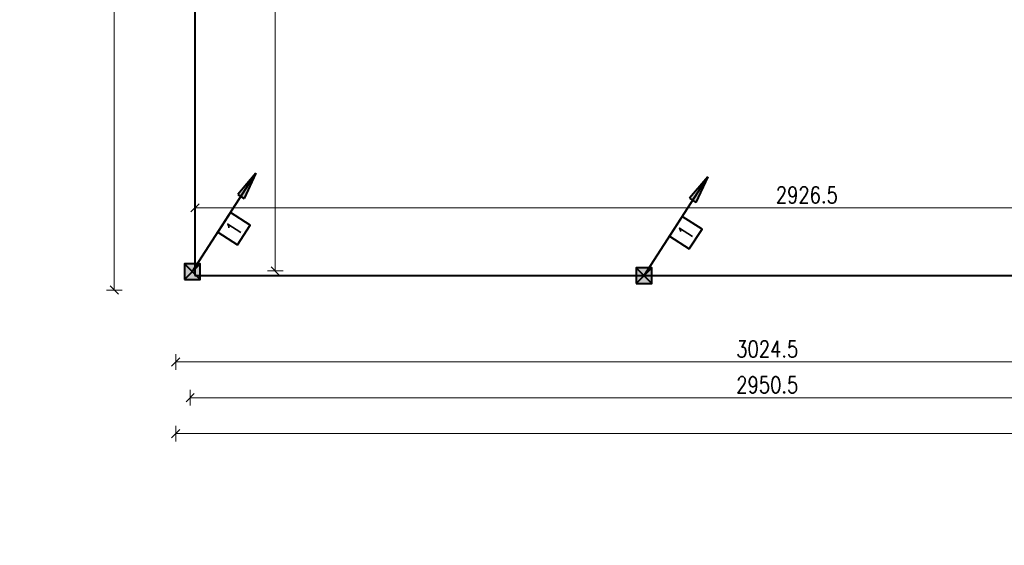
# Model space of a CAD drawing. Header units: millimetres. Extents: x -7955266 to 72030, y -46136 to 9299934.
# Tile 103 of 203: x -5105899 to -5080729, y 6448728 to 6462155. Entities that reach past the tile are written whole.
import ezdxf
from ezdxf.enums import TextEntityAlignment as Align

# ---------------------------------------------------------------- set-up
doc = ezdxf.new("R2010")
doc.units = ezdxf.units.MM
doc.header["$LTSCALE"] = 10
for name, color, linetype, lineweight in [('!XREF', 8, 'Continuous', 5), ('IE_ATRYBUTY_ BLOCK_1', 7, 'Continuous', 25), ('IE_ATRYBUTY_ BLOCK_2', 7, 'Continuous', 18), ('IE_zwody', 140, 'Continuous', 40), ('XREF_E_PRZ24002_rzut dachu$0$0-DACH-ISTN', 8, 'Continuous', 5), ('XREF_E_PRZ24002_rzut dachu$0$DO-HALA-WYMIAR', 8, 'Continuous', 5)]:
    doc.layers.add(name, color=color, linetype=linetype, lineweight=lineweight)
doc.styles.add('ROMANS', font='romans.shx', dxfattribs={"width": 0.8})
doc.styles.add('XREF_E_PRZ24002_rzut dachu$0$CP_ATTR', font='ROMANS.SHX')
doc.styles.add('XREF_E_PRZ24002_rzut dachu$0$ROMANS', font='romans.shx', dxfattribs={"width": 0.8})
doc.dimstyles.new('XREF_E_PRZ24002_rzut dachu$0$STANDARD', dxfattribs={"dimscale": 1.4, "dimtxt": 21, "dimasz": 0.5, "dimexe": 0.2, "dimexo": 0.1, "dimgap": 6, "dimtad": 1, "dimdec": 1, "dimrnd": 0.5, "dimzin": 12, "dimdsep": 46, "dimtxsty": 'XREF_E_PRZ24002_rzut dachu$0$ROMANS', "dimblk1": 'XREF_E_PRZ24002_rzut dachu$0$Q', "dimblk2": 'XREF_E_PRZ24002_rzut dachu$0$Q', "dimsah": 1, "dimcen": 0.5, "dimse1": 1, "dimse2": 1, "dimclrd": 8, "dimclre": 8, "dimclrt": 7, "dimadec": 0, "dimazin": 0, "dimtfac": 1, "dimtdec": 1, "dimtix": 1, "dimtmove": 2, "dimatfit": 3, "dimldrblk": 'XREF_E_PRZ24002_rzut dachu$0$Q', "dimfxl": 1, "dimtolj": 1, "dimtzin": 12, "dimarcsym": 0})

# ---------------------------------------------------------------- blocks, each defined once
blk = doc.blocks.new('XREF_E_PRZ24002_rzut dachu$0$Q')
for p, q in [((10.60660171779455, 10.60660171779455), (-10.60660171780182, -10.60660171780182)), ((0, 19.99999999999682), (0, -20.00000000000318))]:
    blk.add_line(p, q)
blk = doc.blocks.new('*D252')
at = {"layer": 'XREF_E_PRZ24002_rzut dachu$0$DO-HALA-WYMIAR', "color": 8, "lineweight": -2, "transparency": 16777216}
blk.add_line((-268500.6825326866, 250076.5516099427), (-258174.1825840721, 250076.5516099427), dxfattribs=at)
at = {"layer": 'XREF_E_PRZ24002_rzut dachu$0$DO-HALA-WYMIAR', "color": 8, "linetype": 'ByBlock', "lineweight": -2, "transparency": 16777216, "rotation": 180}
blk.add_blockref('XREF_E_PRZ24002_rzut dachu$0$Q', (-268501.6825326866, 250076.5516099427), dxfattribs=at)
at = {"layer": 'XREF_E_PRZ24002_rzut dachu$0$DO-HALA-WYMIAR', "color": 8, "linetype": 'ByBlock', "lineweight": -2, "transparency": 16777216}
blk.add_blockref('XREF_E_PRZ24002_rzut dachu$0$Q', (-258173.1825840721, 250076.5516099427), dxfattribs=at)
at = {"layer": 'XREF_E_PRZ24002_rzut dachu$0$DO-HALA-WYMIAR', "color": 7, "transparency": 16777216, "insert": (-263337.4325583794, 250109.5516099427), "char_height": 42, "attachment_point": 5, "style": 'XREF_E_PRZ24002_rzut dachu$0$ROMANS'}
blk.add_mtext('\\A1;10328.5', dxfattribs=at)
blk = doc.blocks.new('*D263')
at = {"layer": 'XREF_E_PRZ24002_rzut dachu$0$DO-HALA-WYMIAR', "color": 8, "lineweight": -2, "transparency": 16777216}
blk.add_line((-268451.6825325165, 250653.4222742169), (-265527.1869647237, 250653.4222742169), dxfattribs=at)
at = {"layer": 'XREF_E_PRZ24002_rzut dachu$0$DO-HALA-WYMIAR', "color": 8, "linetype": 'ByBlock', "lineweight": -2, "transparency": 16777216, "rotation": 180}
blk.add_blockref('XREF_E_PRZ24002_rzut dachu$0$Q', (-268452.6825325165, 250653.4222742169), dxfattribs=at)
at = {"layer": 'XREF_E_PRZ24002_rzut dachu$0$DO-HALA-WYMIAR', "color": 8, "linetype": 'ByBlock', "lineweight": -2, "transparency": 16777216}
blk.add_blockref('XREF_E_PRZ24002_rzut dachu$0$Q', (-265526.1869647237, 250653.4222742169), dxfattribs=at)
at = {"layer": 'XREF_E_PRZ24002_rzut dachu$0$DO-HALA-WYMIAR', "color": 7, "transparency": 16777216, "insert": (-266899.8433799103, 250686.4222742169), "char_height": 42, "attachment_point": 5, "style": 'XREF_E_PRZ24002_rzut dachu$0$ROMANS'}
blk.add_mtext('\\A1; 2926.5', dxfattribs=at)
blk = doc.blocks.new('*D268')
at = {"layer": 'XREF_E_PRZ24002_rzut dachu$0$DO-HALA-WYMIAR', "color": 8, "lineweight": -2, "transparency": 16777216}
blk.add_line((-268247.3739348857, 250493.3302932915), (-268247.3739348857, 259039.3301437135), dxfattribs=at)
at = {"layer": 'XREF_E_PRZ24002_rzut dachu$0$DO-HALA-WYMIAR', "color": 8, "linetype": 'ByBlock', "lineweight": -2, "transparency": 16777216}
for p, rotation in [((-268247.3739348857, 259040.3301437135), 90), ((-268247.3739348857, 250492.3302932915), 270)]:
    blk.add_blockref('XREF_E_PRZ24002_rzut dachu$0$Q', p, dxfattribs=dict(at, rotation=rotation))
at = {"layer": 'XREF_E_PRZ24002_rzut dachu$0$DO-HALA-WYMIAR', "color": 7, "transparency": 16777216, "insert": (-268280.3739348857, 254766.3302185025), "char_height": 42, "attachment_point": 5, "rotation": 90, "style": 'XREF_E_PRZ24002_rzut dachu$0$ROMANS'}
blk.add_mtext('\\A1;8548', dxfattribs=at)
blk = doc.blocks.new('*D298')
at = {"layer": 'XREF_E_PRZ24002_rzut dachu$0$DO-HALA-WYMIAR', "color": 8, "lineweight": -2, "transparency": 16777216}
blk.add_line((-268658.6133201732, 250444.3302932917), (-268658.6133201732, 266387.3303795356), dxfattribs=at)
at = {"layer": 'XREF_E_PRZ24002_rzut dachu$0$DO-HALA-WYMIAR', "color": 8, "linetype": 'ByBlock', "lineweight": -2, "transparency": 16777216}
for p, rotation in [((-268658.6133201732, 266388.3303795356), 90), ((-268658.6133201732, 250443.3302932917), 270)]:
    blk.add_blockref('XREF_E_PRZ24002_rzut dachu$0$Q', p, dxfattribs=dict(at, rotation=rotation))
at = {"layer": 'XREF_E_PRZ24002_rzut dachu$0$DO-HALA-WYMIAR', "color": 7, "transparency": 16777216, "insert": (-268691.6133201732, 258415.8303364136), "char_height": 42, "attachment_point": 5, "rotation": 90, "style": 'XREF_E_PRZ24002_rzut dachu$0$ROMANS'}
blk.add_mtext('\\A1;15945', dxfattribs=at)
blk = doc.blocks.new('*D316')
at = {"layer": 'XREF_E_PRZ24002_rzut dachu$0$DO-HALA-WYMIAR', "color": 8, "lineweight": -2, "transparency": 16777216}
blk.add_line((-265478.1825840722, 250259.6928020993), (-268500.6825326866, 250259.6928020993), dxfattribs=at)
at = {"layer": 'XREF_E_PRZ24002_rzut dachu$0$DO-HALA-WYMIAR', "color": 8, "linetype": 'ByBlock', "lineweight": -2, "transparency": 16777216, "rotation": 180}
blk.add_blockref('XREF_E_PRZ24002_rzut dachu$0$Q', (-268501.6825326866, 250259.6928020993), dxfattribs=at)
at = {"layer": 'XREF_E_PRZ24002_rzut dachu$0$DO-HALA-WYMIAR', "color": 8, "linetype": 'ByBlock', "lineweight": -2, "transparency": 16777216}
blk.add_blockref('XREF_E_PRZ24002_rzut dachu$0$Q', (-265477.1825840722, 250259.6928020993), dxfattribs=at)
at = {"layer": 'XREF_E_PRZ24002_rzut dachu$0$DO-HALA-WYMIAR', "color": 7, "transparency": 16777216, "insert": (-266989.4325583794, 250292.6928020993), "char_height": 42, "attachment_point": 5, "style": 'XREF_E_PRZ24002_rzut dachu$0$ROMANS'}
blk.add_mtext('\\A1;3024.5', dxfattribs=at)
blk = doc.blocks.new('*D317')
at = {"layer": 'XREF_E_PRZ24002_rzut dachu$0$DO-HALA-WYMIAR', "color": 8, "lineweight": -2, "transparency": 16777216}
blk.add_line((-268463.6825840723, 250168.122206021), (-265515.1825840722, 250168.122206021), dxfattribs=at)
at = {"layer": 'XREF_E_PRZ24002_rzut dachu$0$DO-HALA-WYMIAR', "color": 8, "linetype": 'ByBlock', "lineweight": -2, "transparency": 16777216, "rotation": 180}
blk.add_blockref('XREF_E_PRZ24002_rzut dachu$0$Q', (-268464.6825840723, 250168.122206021), dxfattribs=at)
at = {"layer": 'XREF_E_PRZ24002_rzut dachu$0$DO-HALA-WYMIAR', "color": 8, "linetype": 'ByBlock', "lineweight": -2, "transparency": 16777216}
blk.add_blockref('XREF_E_PRZ24002_rzut dachu$0$Q', (-265514.1825840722, 250168.122206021), dxfattribs=at)
at = {"layer": 'XREF_E_PRZ24002_rzut dachu$0$DO-HALA-WYMIAR', "color": 7, "transparency": 16777216, "insert": (-266989.4325840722, 250201.122206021), "char_height": 42, "attachment_point": 5, "style": 'XREF_E_PRZ24002_rzut dachu$0$ROMANS'}
blk.add_mtext('\\A1;2950.5', dxfattribs=at)
blk = doc.blocks.new('przewody_odprowadzajace')
h = blk.add_hatch(color=256)
h.dxf.hatch_style = 1
h.paths.add_polyline_path([(580.7397828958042, 987.3926676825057), (620.7513559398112, 961.5625880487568), (813.5496950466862, 1260.213035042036)])
h.paths.add_polyline_path([(660.7629289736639, 935.7325084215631), (813.5496950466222, 1260.213035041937), (620.7513559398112, 961.5625880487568)])
for p, q in [((0, 0), (813.5496950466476, 1260.213035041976)), ((813.5496950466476, 1260.21303504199), (580.7397828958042, 987.3926676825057)), ((813.5496950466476, 1260.21303504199), (660.7629289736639, 935.7325084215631)), ((580.7397828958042, 987.3926676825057), (660.7629289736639, 935.7325084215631))]:
    blk.add_line(p, q)
blk.add_lwpolyline([(577.4624850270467, 341.3752750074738), (740.1724240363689, 593.4178820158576), (488.1298170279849, 756.1278210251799), (325.4198780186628, 504.0852140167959)], close=True)
at = {"layer": 'IE_ATRYBUTY_ BLOCK_1', "style": 'ROMANS', "width": 0.7, "flags": 8}
blk.add_attdef('TYP', text='', height=200, rotation=57.15511997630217, dxfattribs=at).set_placement((532.7961510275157, 548.7515480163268), align=Align.MIDDLE_CENTER)
at = {"layer": 'IE_ATRYBUTY_ BLOCK_2', "style": 'ROMANS', "width": 0.6, "flags": 8}
for tag, p in [('OPIS1', (931.7333529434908, 919.4383499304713)), ('OPIS2', (931.7333529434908, 719.4383499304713))]:
    blk.add_attdef(tag, text='', height=150, dxfattribs=at).set_placement(p, align=Align.CENTER)
blk = doc.blocks.new('polaczenie_skrecane')
blk.add_hatch(color=256).paths.add_polyline_path([(-100.2917648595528, -100.2917648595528), (99.70823514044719, -100.2917648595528), (99.70823514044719, 99.70823514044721), (-100.2917648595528, 99.70823514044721)])
for p, q in [((99.70823514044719, -100.2917648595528), (-100.2917648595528, 99.70823514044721)), ((99.70823514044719, 99.70823514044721), (-100.2917648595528, -100.2917648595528))]:
    blk.add_line(p, q)
blk.add_lwpolyline([(-100.2917648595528, -100.2917648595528), (99.70823514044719, -100.2917648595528), (99.70823514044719, 99.70823514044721), (-100.2917648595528, 99.70823514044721)], close=True)
at = {"layer": 'IE_ATRYBUTY_ BLOCK_1', "style": 'ROMANS', "width": 0.7, "flags": 8}
blk.add_attdef('TYP', text='', height=200, dxfattribs=at).set_placement((-0.2917648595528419, 119.6167062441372), align=Align.CENTER)
at = {"layer": 'IE_ATRYBUTY_ BLOCK_2', "style": 'ROMANS', "width": 0.6, "flags": 8}
for tag, p in [('OPIS1', (-0.2917648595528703, -273.7423123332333)), ('OPIS2', (-0.2917648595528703, -473.7423123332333))]:
    blk.add_attdef(tag, text='', height=150, dxfattribs=at).set_placement(p, align=Align.CENTER)
blk = doc.blocks.new('XREF_E_PRZ24002_rzut dachu')
at = {"layer": 'XREF_E_PRZ24002_rzut dachu$0$0-DACH-ISTN', "linetype": 'ByBlock', "style": 'XREF_E_PRZ24002_rzut dachu$0$CP_ATTR', "flags": 9}
for tag, p, height, width in [('ARTICLE', (-279644.0530858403, 267204.1877945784), 0.01000000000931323, 3.078589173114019), ('OTHER', (-279644.0530858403, 267204.1877945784), 0.01000000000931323, 3.078589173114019), ('PRODUCER', (-279644.0530858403, 267204.1877945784), 0.01000000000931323, 3.078589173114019), ('PRODUCT-TYPE', (-279644.0530858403, 267204.1877945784), 0.01000000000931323, 3.078589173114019), ('FLOW', (-279644.0530858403, 267204.1877945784), 0.01000000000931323, 3.078589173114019), ('NAME', (-279644.0530858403, 267204.1877945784), 0.01000000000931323, 3.078589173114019), ('ARTICLE', (-279398.180961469, 267206.1877945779), 0.01000000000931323, 2.430115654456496), ('OTHER', (-279398.180961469, 267206.1877945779), 0.01000000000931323, 2.430115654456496), ('PRODUCER', (-279398.180961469, 267206.1877945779), 0.01000000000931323, 2.430115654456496), ('PRODUCT-TYPE', (-279398.180961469, 267206.1877945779), 0.01000000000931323, 2.430115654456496), ('FLOW', (-279398.180961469, 267206.1877945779), 0.01000000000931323, 2.430115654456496), ('NAME', (-279398.180961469, 267206.1877945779), 0.01000000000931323, 2.430115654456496), ('ARTICLE', (-279880.8174823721, 267079.3296396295), 0.01000000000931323, 0.5206439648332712), ('OTHER', (-279880.8174823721, 267079.3296396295), 0.01000000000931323, 0.5206439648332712), ('PRODUCER', (-279880.8174823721, 267079.3296396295), 0.01000000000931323, 0.5206439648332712), ('PRODUCT-TYPE', (-279880.8174823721, 267079.3296396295), 0.01000000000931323, 0.5206439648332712), ('FLOW', (-279880.8174823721, 267079.3296396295), 0.01000000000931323, 0.5206439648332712), ('NAME', (-279880.8174823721, 267079.3296396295), 0.01000000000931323, 0.5206439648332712), ('ARTICLE', (-279828.7530858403, 267079.3296396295), 0.0001000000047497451, 0.9999999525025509), ('OTHER', (-279828.7530858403, 267079.3296396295), 0.0001000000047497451, 0.9999999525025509), ('NAME', (-279828.7530858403, 267079.3296396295), 0.0001000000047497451, 0.9999999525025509), ('PRODUCER', (-279828.7530858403, 267079.3296396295), 0.0001000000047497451, 0.9999999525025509), ('PRODUCT-TYPE', (-279828.7530858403, 267079.3296396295), 0.0001000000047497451, 0.9999999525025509), ('FLOW', (-279828.7530858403, 267079.3296396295), 0.0001000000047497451, 0.9999999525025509), ('ARTICLE', (-279558.1809614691, 266590.1117869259), 0.0001000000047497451, 0.9999999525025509), ('NAME', (-279558.1809614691, 266590.1117869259), 0.0001000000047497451, 0.9999999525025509), ('PRODUCER', (-279558.1809614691, 266590.1117869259), 0.0001000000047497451, 0.9999999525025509), ('PRODUCT-TYPE', (-279558.1809614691, 266590.1117869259), 0.0001000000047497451, 0.9999999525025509), ('FLOW', (-279558.1809614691, 266590.1117869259), 0.0001000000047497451, 0.9999999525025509), ('OTHER', (-279558.1809614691, 266590.1117869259), 0.0001000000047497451, 0.9999999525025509), ('ARTICLE', (-280739.2665486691, 251288.9125331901), 0.0001000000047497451, 0.9999999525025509), ('OTHER', (-280739.2665486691, 251288.9125331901), 0.0001000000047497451, 0.9999999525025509), ('NAME', (-280739.2665486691, 251288.9125331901), 0.0001000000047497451, 0.9999999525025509), ('PRODUCER', (-280739.2665486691, 251288.9125331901), 0.0001000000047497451, 0.9999999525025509), ('PRODUCT-TYPE', (-280739.2665486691, 251288.9125331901), 0.0001000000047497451, 0.9999999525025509), ('FLOW', (-280739.2665486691, 251288.9125331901), 0.0001000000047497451, 0.9999999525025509), ('ARTICLE', (-280605.6504863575, 251288.9125333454), 0.0001000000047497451, 0.9999999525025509), ('OTHER', (-280605.6504863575, 251288.9125333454), 0.0001000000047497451, 0.9999999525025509), ('PRODUCER', (-280605.6504863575, 251288.9125333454), 0.0001000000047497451, 0.9999999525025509), ('PRODUCT-TYPE', (-280605.6504863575, 251288.9125333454), 0.0001000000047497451, 0.9999999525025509), ('FLOW', (-280605.6504863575, 251288.9125333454), 0.0001000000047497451, 0.9999999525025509), ('NAME', (-280605.6504863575, 251288.9125333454), 0.0001000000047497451, 0.9999999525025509), ('ARTICLE', (-279957.3813551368, 251288.9125333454), 0.0001000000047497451, 0.9999999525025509), ('OTHER', (-279957.3813551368, 251288.9125333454), 0.0001000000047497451, 0.9999999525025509), ('PRODUCER', (-279957.3813551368, 251288.9125333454), 0.0001000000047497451, 0.9999999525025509), ('PRODUCT-TYPE', (-279957.3813551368, 251288.9125333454), 0.0001000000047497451, 0.9999999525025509), ('FLOW', (-279957.3813551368, 251288.9125333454), 0.0001000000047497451, 0.9999999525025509), ('NAME', (-279957.3813551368, 251288.9125333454), 0.0001000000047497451, 0.9999999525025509)]:
    blk.add_attdef(tag, p, '', height=height, dxfattribs=dict(at, width=width))
for tag, p, height, rotation, width in [('PRODUCT-TYPE', (-279196.1941682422, 267204.1877945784), 0.0001000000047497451, 180, 0.9999999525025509), ('PRODUCER', (-279196.1941682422, 267204.1877945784), 0.0001000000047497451, 180, 0.9999999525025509), ('ARTICLE', (-279196.1941682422, 267204.1877945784), 0.0001000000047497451, 180, 0.9999999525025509), ('OTHER', (-279196.1941682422, 267204.1877945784), 0.0001000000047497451, 180, 0.9999999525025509), ('FLOW', (-279196.1941682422, 267204.1877945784), 0.0001000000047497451, 180, 0.9999999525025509), ('NAME', (-279196.1941682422, 267204.1877945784), 0.0001000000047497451, 180, 0.9999999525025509), ('PRODUCT-TYPE', (-279109.0746550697, 267204.1877945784), 0.01500000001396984, 180, 0.580796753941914), ('PRODUCER', (-279109.0746550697, 267204.1877945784), 0.01500000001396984, 180, 0.580796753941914), ('ARTICLE', (-279109.0746550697, 267204.1877945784), 0.01500000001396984, 180, 0.580796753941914), ('OTHER', (-279109.0746550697, 267204.1877945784), 0.01500000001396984, 180, 0.580796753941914), ('FLOW', (-279109.0746550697, 267204.1877945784), 0.01500000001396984, 180, 0.580796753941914), ('NAME', (-279109.0746550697, 267204.1877945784), 0.01500000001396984, 180, 0.580796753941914), ('PRODUCT-TYPE', (-279015.1693957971, 267206.1877945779), 0.0001000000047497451, 180, 0.9999999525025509), ('PRODUCER', (-279015.1693957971, 267206.1877945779), 0.0001000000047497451, 180, 0.9999999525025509), ('ARTICLE', (-279015.1693957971, 267206.1877945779), 0.0001000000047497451, 180, 0.9999999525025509), ('OTHER', (-279015.1693957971, 267206.1877945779), 0.0001000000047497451, 180, 0.9999999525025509), ('FLOW', (-279015.1693957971, 267206.1877945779), 0.0001000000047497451, 180, 0.9999999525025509), ('NAME', (-279015.1693957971, 267206.1877945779), 0.0001000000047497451, 180, 0.9999999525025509), ('PRODUCT-TYPE', (-278926.2246551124, 267206.1877945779), 0.01500000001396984, 180, 0.5929649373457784), ('PRODUCER', (-278926.2246551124, 267206.1877945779), 0.01500000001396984, 180, 0.5929649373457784), ('ARTICLE', (-278926.2246551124, 267206.1877945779), 0.01500000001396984, 180, 0.5929649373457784), ('OTHER', (-278926.2246551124, 267206.1877945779), 0.01500000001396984, 180, 0.5929649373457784), ('FLOW', (-278926.2246551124, 267206.1877945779), 0.01500000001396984, 180, 0.5929649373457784), ('NAME', (-278926.2246551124, 267206.1877945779), 0.01500000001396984, 180, 0.5929649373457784), ('PRODUCT-TYPE', (-281440.062336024, 251297.5069951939), 9.999998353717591e-05, 135, 1.000000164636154), ('PRODUCER', (-281440.062336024, 251297.5069951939), 9.999998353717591e-05, 135, 1.000000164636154), ('ARTICLE', (-281440.062336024, 251297.5069951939), 9.999998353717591e-05, 135, 1.000000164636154), ('OTHER', (-281440.062336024, 251297.5069951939), 9.999998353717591e-05, 135, 1.000000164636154), ('FLOW', (-281440.062336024, 251297.5069951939), 9.999998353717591e-05, 135, 1.000000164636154), ('NAME', (-281440.062336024, 251297.5069951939), 9.999998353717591e-05, 135, 1.000000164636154), ('PRODUCT-TYPE', (-281343.2630320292, 251313.1625331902), 0.0001000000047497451, 180, 0.9999999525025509), ('PRODUCER', (-281343.2630320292, 251313.1625331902), 0.0001000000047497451, 180, 0.9999999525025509), ('ARTICLE', (-281343.2630320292, 251313.1625331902), 0.0001000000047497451, 180, 0.9999999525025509), ('OTHER', (-281343.2630320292, 251313.1625331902), 0.0001000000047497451, 180, 0.9999999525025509), ('NAME', (-281343.2630320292, 251313.1625331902), 0.0001000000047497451, 180, 0.9999999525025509), ('FLOW', (-281343.2630320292, 251313.1625331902), 0.0001000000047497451, 180, 0.9999999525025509), ('PRODUCT-TYPE', (-281127.8785464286, 251288.9125331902), 0.0001000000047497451, 180, 0.9999999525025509), ('PRODUCER', (-281127.8785464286, 251288.9125331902), 0.0001000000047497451, 180, 0.9999999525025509), ('ARTICLE', (-281127.8785464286, 251288.9125331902), 0.0001000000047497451, 180, 0.9999999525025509), ('OTHER', (-281127.8785464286, 251288.9125331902), 0.0001000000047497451, 180, 0.9999999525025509), ('NAME', (-281127.8785464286, 251288.9125331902), 0.0001000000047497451, 180, 0.9999999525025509), ('FLOW', (-281127.8785464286, 251288.9125331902), 0.0001000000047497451, 180, 0.9999999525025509), ('ARTICLE', (-281411.2902044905, 251268.7348636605), 9.999998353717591e-05, 315, 1.000000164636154), ('NAME', (-281411.2902044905, 251268.7348636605), 9.999998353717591e-05, 315, 1.000000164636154), ('PRODUCER', (-281411.2902044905, 251268.7348636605), 9.999998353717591e-05, 315, 1.000000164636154), ('PRODUCT-TYPE', (-281411.2902044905, 251268.7348636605), 9.999998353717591e-05, 315, 1.000000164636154), ('FLOW', (-281411.2902044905, 251268.7348636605), 9.999998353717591e-05, 315, 1.000000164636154), ('OTHER', (-281411.2902044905, 251268.7348636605), 9.999998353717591e-05, 315, 1.000000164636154)]:
    blk.add_attdef(tag, p, '', height=height, rotation=rotation, dxfattribs=dict(at, width=width))
at = {"layer": 'XREF_E_PRZ24002_rzut dachu$0$0-DACH-ISTN', "linetype": 'ByBlock', "style": 'XREF_E_PRZ24002_rzut dachu$0$CP_ATTR', "text_generation_flag": 4, "width": 0.9999999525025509, "flags": 9}
for tag, p, rotation in [('PRODUCT-TYPE', (-279463.180961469, 267141.1877945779), 90), ('PRODUCER', (-279463.180961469, 267141.1877945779), 90), ('ARTICLE', (-279463.180961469, 267141.1877945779), 90), ('OTHER', (-279463.180961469, 267141.1877945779), 90), ('NAME', (-279463.180961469, 267141.1877945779), 90), ('FLOW', (-279463.180961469, 267141.1877945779), 90), ('PRODUCT-TYPE', (-281127.8785464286, 251288.9125331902), 180), ('PRODUCER', (-281127.8785464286, 251288.9125331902), 180), ('ARTICLE', (-281127.8785464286, 251288.9125331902), 180), ('OTHER', (-281127.8785464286, 251288.9125331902), 180), ('NAME', (-281127.8785464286, 251288.9125331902), 180), ('FLOW', (-281127.8785464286, 251288.9125331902), 180)]:
    blk.add_attdef(tag, p, '', height=0.0001000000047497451, rotation=rotation, dxfattribs=at)
at = {"layer": 'XREF_E_PRZ24002_rzut dachu$0$0-DACH-ISTN', "linetype": 'ByBlock', "style": 'XREF_E_PRZ24002_rzut dachu$0$CP_ATTR', "flags": 9}
for tag, p, height, rotation in [('PRODUCT-TYPE', (-279586.6821856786, 266526.1853309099), 0.002500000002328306, 180), ('PRODUCER', (-279586.6821856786, 266526.1853309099), 0.002500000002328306, 180), ('ARTICLE', (-279586.6821856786, 266526.1853309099), 0.002500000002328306, 180), ('OTHER', (-279586.6821856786, 266526.1853309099), 0.002500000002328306, 180), ('FLOW', (-279586.6821856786, 266526.1853309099), 0.002500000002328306, 180), ('NAME', (-279586.6821856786, 266526.1853309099), 0.002500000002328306, 180), ('ARTICLE', (-281440.062336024, 251297.5069951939), 0.0001, 315), ('NAME', (-281440.062336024, 251297.5069951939), 0.0001, 315), ('PRODUCER', (-281440.062336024, 251297.5069951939), 0.0001, 315), ('PRODUCT-TYPE', (-281440.062336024, 251297.5069951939), 0.0001, 315), ('FLOW', (-281440.062336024, 251297.5069951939), 0.0001, 315), ('OTHER', (-281440.062336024, 251297.5069951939), 0.0001, 315), ('PRODUCT-TYPE', (-281117.0976194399, 251288.9125331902), 0.0001, 180), ('PRODUCER', (-281117.0976194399, 251288.9125331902), 0.0001, 180), ('ARTICLE', (-281117.0976194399, 251288.9125331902), 0.0001, 180), ('OTHER', (-281117.0976194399, 251288.9125331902), 0.0001, 180), ('FLOW', (-281117.0976194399, 251288.9125331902), 0.0001, 180), ('NAME', (-281117.0976194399, 251288.9125331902), 0.0001, 180), ('PRODUCT-TYPE', (-280739.2665486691, 251288.9125331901), 0.0001, 180), ('PRODUCER', (-280739.2665486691, 251288.9125331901), 0.0001, 180), ('ARTICLE', (-280739.2665486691, 251288.9125331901), 0.0001, 180), ('OTHER', (-280739.2665486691, 251288.9125331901), 0.0001, 180), ('FLOW', (-280739.2665486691, 251288.9125331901), 0.0001, 180), ('NAME', (-280739.2665486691, 251288.9125331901), 0.0001, 180), ('PRODUCT-TYPE', (-279957.3813551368, 251288.9125333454), 0.0001, 180), ('PRODUCER', (-279957.3813551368, 251288.9125333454), 0.0001, 180), ('ARTICLE', (-279957.3813551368, 251288.9125333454), 0.0001, 180), ('OTHER', (-279957.3813551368, 251288.9125333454), 0.0001, 180), ('FLOW', (-279957.3813551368, 251288.9125333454), 0.0001, 180), ('NAME', (-279957.3813551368, 251288.9125333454), 0.0001, 180)]:
    blk.add_attdef(tag, p, '', height=height, rotation=rotation, dxfattribs=at)
at = {"layer": 'XREF_E_PRZ24002_rzut dachu$0$0-DACH-ISTN', "linetype": 'ByBlock', "style": 'XREF_E_PRZ24002_rzut dachu$0$CP_ATTR'}
for tag, p, height, flags in [('VAL', (-281520.0315226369, 251451.2538443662), 5e-05, 1), ('NAME', (-281520.0315226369, 251451.2537995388), 5e-05, 1), ('FLOW', (-281520.031525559, 251451.2537610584), 5e-05, 1), ('CHARACTER', (-281520.031525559, 251451.2537214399), 5e-05, 1), ('TEMPERATURE', (-281520.031525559, 251451.253674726), 5e-05, 1), ('NUMBER', (-281520.031525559, 251451.2536351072), 5e-05, 1), ('PRODUCT-TYPE', (-281520.031525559, 251451.2535913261), 5e-05, 1), ('ORDER-NO', (-281520.031525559, 251451.2535455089), 5e-05, 1), ('H', (-281520.0313761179, 251451.2537995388), 5e-05, 1), ('PN', (-281520.0313331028, 251451.2537995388), 5e-05, 1), ('PRODUCER', (-281520.0313379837, 251451.2537610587), 5e-05, 1), ('VOLTAGE', (-281520.0312765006, 251451.253632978), 5e-05, 1), ('ARTICLE', (-281520.0312587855, 251451.2538079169), 5e-05, 1), ('WEIGHT', (-281520.0312379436, 251451.2537194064), 5e-05, 1), ('GROUP', (-281520.0312306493, 251451.2536756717), 5e-05, 1), ('POWER', (-281520.0312296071, 251451.2535403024), 5e-05, 1), ('DN', (-281520.0311316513, 251451.2535850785), 5e-05, 1), ('ARTICLE', (-281343.2630320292, 251313.1625331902), 0.0001, 9), ('NAME', (-281343.2630320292, 251313.1625331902), 0.0001, 9), ('PRODUCER', (-281343.2630320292, 251313.1625331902), 0.0001, 9), ('PRODUCT-TYPE', (-281343.2630320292, 251313.1625331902), 0.0001, 9), ('FLOW', (-281343.2630320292, 251313.1625331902), 0.0001, 9), ('OTHER', (-281343.2630320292, 251313.1625331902), 0.0001, 9), ('ARTICLE', (-281127.8785464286, 251288.9125331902), 0.0001, 9), ('OTHER', (-281127.8785464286, 251288.9125331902), 0.0001, 9), ('NAME', (-281127.8785464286, 251288.9125331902), 0.0001, 9), ('PRODUCER', (-281127.8785464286, 251288.9125331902), 0.0001, 9), ('PRODUCT-TYPE', (-281127.8785464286, 251288.9125331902), 0.0001, 9), ('FLOW', (-281127.8785464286, 251288.9125331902), 0.0001, 9), ('ARTICLE', (-280750.0474756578, 251288.9125331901), 0.0001, 9), ('OTHER', (-280750.0474756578, 251288.9125331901), 0.0001, 9), ('NAME', (-280750.0474756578, 251288.9125331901), 0.0001, 9), ('PRODUCER', (-280750.0474756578, 251288.9125331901), 0.0001, 9), ('PRODUCT-TYPE', (-280750.0474756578, 251288.9125331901), 0.0001, 9), ('FLOW', (-280750.0474756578, 251288.9125331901), 0.0001, 9), ('ARTICLE', (-280647.2665486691, 251288.9125333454), 0.0001, 9), ('OTHER', (-280647.2665486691, 251288.9125333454), 0.0001, 9), ('PRODUCER', (-280647.2665486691, 251288.9125333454), 0.0001, 9), ('PRODUCT-TYPE', (-280647.2665486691, 251288.9125333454), 0.0001, 9), ('FLOW', (-280647.2665486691, 251288.9125333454), 0.0001, 9), ('NAME', (-280647.2665486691, 251288.9125333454), 0.0001, 9), ('ARTICLE', (-281393.6125349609, 251261.4125331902), 0.0001, 9), ('OTHER', (-281393.6125349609, 251261.4125331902), 0.0001, 9), ('NAME', (-281393.6125349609, 251261.4125331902), 0.0001, 9), ('PRODUCER', (-281393.6125349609, 251261.4125331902), 0.0001, 9), ('PRODUCT-TYPE', (-281393.6125349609, 251261.4125331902), 0.0001, 9), ('FLOW', (-281393.6125349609, 251261.4125331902), 0.0001, 9), ('VAL', (-281345.5026802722, 250753.9798198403), 5e-05, 1), ('FLOW', (-281345.5026831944, 250753.9797365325), 5e-05, 1), ('CHARACTER', (-281345.5026831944, 250753.979696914), 5e-05, 1), ('TEMPERATURE', (-281345.5026831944, 250753.9796502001), 5e-05, 1), ('NUMBER', (-281345.5026831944, 250753.9796105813), 5e-05, 1), ('PRODUCT-TYPE', (-281345.5026831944, 250753.9795668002), 5e-05, 1), ('ORDER-NO', (-281345.5026831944, 250753.979520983), 5e-05, 1), ('NAME', (-281345.5026802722, 250753.9797750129), 5e-05, 1), ('H', (-281345.5025337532, 250753.9797750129), 5e-05, 1), ('PRODUCER', (-281345.5024956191, 250753.9797365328), 5e-05, 1), ('PN', (-281345.5024907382, 250753.9797750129), 5e-05, 1), ('VOLTAGE', (-281345.5024341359, 250753.9796084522), 5e-05, 1), ('ARTICLE', (-281345.5024164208, 250753.979783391), 5e-05, 1), ('WEIGHT', (-281345.502395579, 250753.9796948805), 5e-05, 1), ('GROUP', (-281345.5023882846, 250753.9796511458), 5e-05, 1), ('POWER', (-281345.5023872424, 250753.9795157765), 5e-05, 1), ('DN', (-281345.5022892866, 250753.9795605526), 5e-05, 1)]:
    blk.add_attdef(tag, p, '', height=height, dxfattribs=dict(at, flags=flags))
at = {"layer": 'XREF_E_PRZ24002_rzut dachu$0$0-DACH-ISTN', "linetype": 'ByBlock', "style": 'XREF_E_PRZ24002_rzut dachu$0$CP_ATTR', "text_generation_flag": 4, "width": 0.9999999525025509, "flags": 9}
for tag in ['ARTICLE', 'OTHER', 'NAME', 'PRODUCER', 'PRODUCT-TYPE', 'FLOW']:
    blk.add_attdef(tag, (-280739.2665486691, 251288.9125331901), '', height=0.0001000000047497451, dxfattribs=at)
at = {"layer": 'XREF_E_PRZ24002_rzut dachu$0$0-DACH-ISTN', "linetype": 'ByBlock', "style": 'XREF_E_PRZ24002_rzut dachu$0$CP_ATTR', "flags": 9}
for tag, p in [('ORDER-NO', (-280584.3265687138, 251288.164607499)), ('PRODUCER', (-280584.3261833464, 251288.1600992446)), ('GROUP', (-280584.325503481, 251288.175978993)), ('PRODUCT-TYPE', (-280584.3255588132, 251288.1688363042)), ('ARTICLE', (-280584.3252772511, 251288.172336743)), ('NUMBER', (-280584.3250538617, 251288.1795038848)), ('NAME', (-280584.3246751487, 251288.1836389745)), ('TEMPERATURE', (-280584.3145761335, 251288.183491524)), ('FLOW', (-280584.3121592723, 251288.1757186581)), ('CHARACTER', (-280584.3112939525, 251288.172636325)), ('VOLTAGE', (-280584.3065077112, 251288.1607085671)), ('POWER', (-280584.3058639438, 251288.164694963)), ('OTHER', (-280584.3046278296, 251288.179787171)), ('DN', (-280584.2994389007, 251288.1689706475)), ('PN', (-280584.2991510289, 251288.1761193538))]:
    blk.add_attdef(tag, text='', height=0.002, dxfattribs=at).set_placement(p, align=Align.MIDDLE_LEFT)
for tag, height, width, p in [('ORDER-NO', 0.001574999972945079, 1.000000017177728, (-279928.7762760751, 251288.3235417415)), ('PRODUCER', 0.00157500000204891, 0.999999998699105, (-279928.775972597, 251288.3199914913)), ('GROUP', 0.00157500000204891, 0.999999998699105, (-279928.775437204, 251288.332496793)), ('PRODUCT-TYPE', 0.00157500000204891, 0.999999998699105, (-279928.7754807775, 251288.3268719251)), ('ARTICLE', 0.00157500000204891, 0.999999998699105, (-279928.7752590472, 251288.3296285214)), ('NUMBER', 0.00157500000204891, 0.999999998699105, (-279928.7750831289, 251288.3352726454)), ('NAME', 0.00157500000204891, 0.999999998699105, (-279928.7747848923, 251288.3385290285)), ('TEMPERATURE', 0.00157500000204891, 0.999999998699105, (-279928.7668319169, 251288.338412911)), ('FLOW', 0.00157500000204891, 0.999999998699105, (-279928.7649286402, 251288.3322917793)), ('CHARACTER', 0.00157500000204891, 0.999999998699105, (-279928.7642472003, 251288.3298644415)), ('VOLTAGE', 0.00157500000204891, 0.999999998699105, (-279928.7604780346, 251288.3204713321)), ('POWER', 0.00157500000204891, 0.999999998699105, (-279928.759971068, 251288.3236106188)), ('OTHER', 0.00157500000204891, 0.999999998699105, (-279928.7589976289, 251288.335495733)), ('DN', 0.00157500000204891, 0.999999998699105, (-279928.7549113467, 251288.3269777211)), ('PN', 0.00157500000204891, 0.999999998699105, (-279928.7546846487, 251288.3326073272))]:
    blk.add_attdef(tag, text='', height=height, dxfattribs=dict(at, width=width)).set_placement(p, align=Align.MIDDLE_LEFT)
at = {"layer": 'XREF_E_PRZ24002_rzut dachu$0$DO-HALA-WYMIAR'}
for base, p1, p2, picture, middle in [((-268658.6133201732, 266388.3303795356), (-268533.0386557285, 250443.3302932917, -5.044031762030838e-06), (-268481.6826345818, 266388.3303795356, -5.044031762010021e-06), '*D298', (-268691.6133201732, 258415.8303364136)), ((-268247.3739348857, 259040.3301437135), (-268452.6825325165, 250492.3302932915, -4.907121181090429e-06), (-268452.6825028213, 259040.3301437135, -4.957381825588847e-06), '*D268', (-268280.3739348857, 254766.3302185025))]:
    dim = blk.add_linear_dim(base=base, p1=p1, p2=p2, angle=90, dimstyle='XREF_E_PRZ24002_rzut dachu$0$STANDARD', override={"dimscale": 2}, dxfattribs=at)
    dim.commit()
    dim.dimension.update_dxf_attribs({"geometry": picture, "text_midpoint": middle})
dim = blk.add_linear_dim(base=(-265526.1869647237, 250653.4222742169), p1=(-268452.6825325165, 250492.3302932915, -4.907121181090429e-06), p2=(-265526.1869647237, 250492.3302932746, 5.366381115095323e-06), text=' <>', dimstyle='XREF_E_PRZ24002_rzut dachu$0$STANDARD', override={"dimscale": 2}, dxfattribs=at)
dim.commit()
dim.dimension.update_dxf_attribs({"geometry": '*D263', "text_midpoint": (-266899.8433799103, 250686.4222742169), "dimtype": 160})
for base, p1, p2, picture, middle in [((-258173.1825840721, 250076.5516099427, 1.101591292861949e-05), (-268501.6825326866, 250494.8894741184, -5.044031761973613e-06), (-258173.1825840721, 250494.8894741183, -5.044031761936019e-06), '*D252', (-263337.4325583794, 250109.5516099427, 1.101591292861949e-05)), ((-268501.6825326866, 250259.6928020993, 1.10159129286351e-05), (-265477.1825840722, 250494.8894741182, 1.10159129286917e-05), (-268501.6825326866, 250494.8894741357, -5.044031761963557e-06), '*D316', (-266989.4325583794, 250292.6928020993, 1.10159129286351e-05)), ((-265514.1825840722, 250168.122206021), (-268464.6825840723, 250494.8894741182, -5.044031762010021e-06), (-265514.1825840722, 250494.8894741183, 5.408957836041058e-06), '*D317', (-266989.4325840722, 250201.122206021))]:
    dim = blk.add_linear_dim(base=base, p1=p1, p2=p2, dimstyle='XREF_E_PRZ24002_rzut dachu$0$STANDARD', override={"dimscale": 2}, dxfattribs=at)
    dim.commit()
    dim.dimension.update_dxf_attribs({"geometry": picture, "text_midpoint": middle})

msp = doc.modelspace()

# ---------------------------------------------------------------- linework, layer by layer
at = {"layer": 'IE_zwody'}
for p, q in [((-5101420.863607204, 6541458.48589268, -3.235381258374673e-07), (-5101420.863607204, 6455617.379171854, -5.925566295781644e-07)), ((-5101421.01966358, 6455617.379171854, -5.925575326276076e-07), (-5071861.796656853, 6455617.379171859, -4.215075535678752e-07))]:
    msp.add_line(p, q, dxfattribs=at)

# ---------------------------------------------------------------- block references
at = {"layer": '!XREF', "xscale": 10, "yscale": 10, "zscale": 10}
msp.add_blockref('XREF_E_PRZ24002_rzut dachu', (-2416894.037204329, 3950814.317905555, 5.044031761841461e-05), dxfattribs=at)
at = {"layer": 'IE_zwody'}
ref = msp.add_blockref('przewody_odprowadzajace', (-5101485.862539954, 6455717.406425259), dxfattribs=dict(at, xscale=2, yscale=2))
ref.add_attrib('TYP', '1', dxfattribs={"layer": 'IE_ATRYBUTY_ BLOCK_1', "height": 400.0000000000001, "rotation": 57.1551199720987, "style": 'ROMANS', "width": 0.7000000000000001}).set_placement((-5100420.270237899, 6456814.909521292), align=Align.MIDDLE_CENTER)
ref = msp.add_blockref('przewody_odprowadzajace', (-5089936.097796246, 6455616.885479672, -1.714223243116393e-09), dxfattribs=dict(at, xscale=2, yscale=2))
ref.add_attrib('TYP', '1', dxfattribs={"layer": 'IE_ATRYBUTY_ BLOCK_1', "height": 400.0000000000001, "rotation": 57.1551199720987, "style": 'ROMANS', "width": 0.7000000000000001}).set_placement((-5088870.505494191, 6456714.388575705, -1.714223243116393e-09), align=Align.MIDDLE_CENTER)
at = {"layer": 'IE_zwody', "linetype": 'Continuous', "ltscale": 20, "xscale": 2, "yscale": 2, "zscale": 2}
for p in [(-5101486.076813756, 6455717.192151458), (-5089936.312070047, 6455616.671205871, -1.714223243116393e-09)]:
    msp.add_blockref('polaczenie_skrecane', p, dxfattribs=at)

doc.saveas('drawing.dxf')
